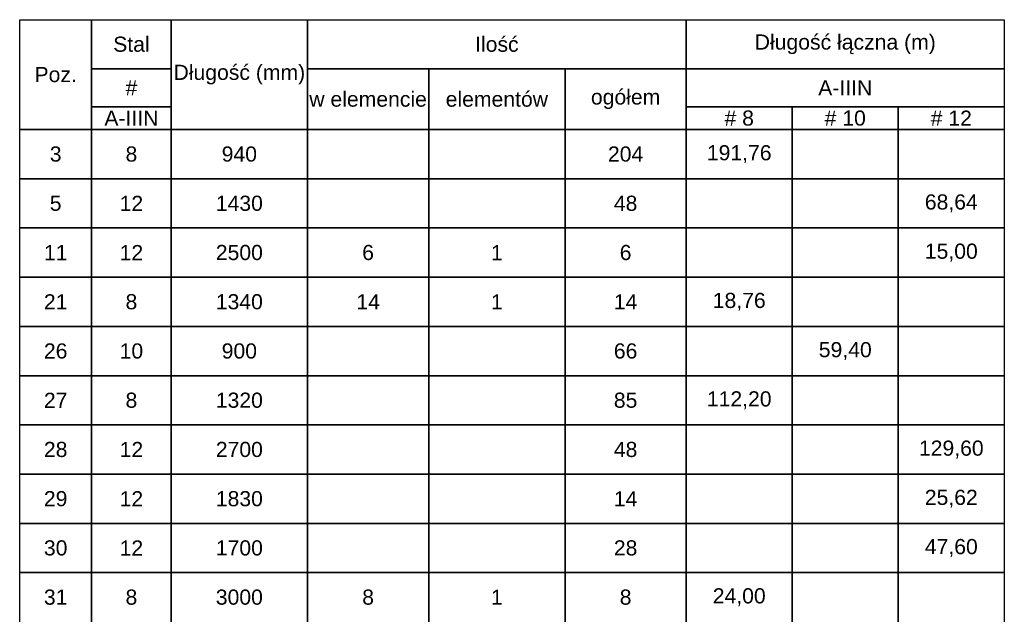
# Model space of a CAD drawing. Extents: x -1906120 to 89837, y -39133 to 303704.
# Tile 18 of 55: x 5615 to 8215, y 14766 to 16336. Entities that reach past the tile are written whole.
import ezdxf

# ---------------------------------------------------------------- set-up
doc = ezdxf.new("R2010")
doc.units = 0
doc.header["$LTSCALE"] = 10
doc.header["$MEASUREMENT"] = 0
doc.layers.add('RCAD_tabele zbrojenia', color=7, linetype='Continuous')
doc.styles.add('style2', font='arial.ttf', dxfattribs={"height": 40})

msp = doc.modelspace()

# ---------------------------------------------------------------- linework, layer by layer
at = {"layer": 'RCAD_tabele zbrojenia', "color": 242}
for p, q in [((5614.96025, 16335.90763), (8214.96025, 16335.90763)), ((5614.96025, 9935.90763), (5614.96025, 16335.90763)), ((5614.96025, 16335.90763), (5804.96025, 16335.90763)), ((5614.96025, 16045.90763), (5614.96025, 16335.90763)), ((5804.96025, 16335.90763), (5804.96025, 16045.90763)), ((5804.96025, 16335.90763), (6014.96025, 16335.90763)), ((5804.96025, 16205.90763), (5804.96025, 16335.90763)), ((6014.96025, 16335.90763), (6374.96025, 16335.90763)), ((6014.96025, 16045.90763), (6014.96025, 16335.90763)), ((6014.96025, 16335.90763), (6014.96025, 16205.90763)), ((6374.96025, 16335.90763), (6374.96025, 16045.90763)), ((6374.96025, 16335.90763), (7374.96025, 16335.90763)), ((6374.96025, 16205.90763), (6374.96025, 16335.90763)), ((7374.96025, 16335.90763), (7374.96025, 16205.90763)), ((7374.96025, 16335.90763), (8214.96025, 16335.90763)), ((7374.96025, 16205.90763), (7374.96025, 16335.90763)), ((8214.96025, 16335.90763), (8214.96025, 9935.90763)), ((8214.96025, 16335.90763), (8214.96025, 16205.90763)), ((6014.96025, 16205.90763), (5804.96025, 16205.90763)), ((5804.96025, 16205.90763), (6014.96025, 16205.90763)), ((5804.96025, 16105.90763), (5804.96025, 16205.90763)), ((6014.96025, 16205.90763), (6014.96025, 16105.90763)), ((7374.96025, 16205.90763), (6374.96025, 16205.90763)), ((6374.96025, 16205.90763), (6694.96025, 16205.90763)), ((6374.96025, 16045.90763), (6374.96025, 16205.90763)), ((6694.96025, 16205.90763), (7054.96025, 16205.90763)), ((6694.96025, 16045.90763), (6694.96025, 16205.90763)), ((6694.96025, 16205.90763), (6694.96025, 16045.90763)), ((7054.96025, 16205.90763), (7374.96025, 16205.90763)), ((7054.96025, 16045.90763), (7054.96025, 16205.90763)), ((7054.96025, 16205.90763), (7054.96025, 16045.90763)), ((7374.96025, 16205.90763), (7374.96025, 16045.90763)), ((8214.96025, 16205.90763), (7374.96025, 16205.90763)), ((7374.96025, 16205.90763), (8214.96025, 16205.90763)), ((7374.96025, 16105.90763), (7374.96025, 16205.90763)), ((8214.96025, 16205.90763), (8214.96025, 16105.90763)), ((6014.96025, 16105.90763), (5804.96025, 16105.90763)), ((5804.96025, 16105.90763), (6014.96025, 16105.90763)), ((5804.96025, 16045.90763), (5804.96025, 16105.90763)), ((6014.96025, 16105.90763), (6014.96025, 16045.90763)), ((8214.96025, 16105.90763), (7374.96025, 16105.90763)), ((7374.96025, 16105.90763), (7654.96025, 16105.90763)), ((7374.96025, 16045.90763), (7374.96025, 16105.90763)), ((7654.96025, 16105.90763), (7654.96025, 16045.90763)), ((7654.96025, 16105.90763), (7934.96025, 16105.90763)), ((7654.96025, 16045.90763), (7654.96025, 16105.90763)), ((7934.96025, 16105.90763), (7934.96025, 16045.90763)), ((7934.96025, 16105.90763), (8214.96025, 16105.90763)), ((7934.96025, 16045.90763), (7934.96025, 16105.90763)), ((8214.96025, 16105.90763), (8214.96025, 16045.90763)), ((5804.96025, 16045.90763), (5614.96025, 16045.90763)), ((5614.96025, 16045.90763), (5804.96025, 16045.90763)), ((5614.96025, 15915.90763), (5614.96025, 16045.90763)), ((6014.96025, 16045.90763), (5804.96025, 16045.90763)), ((5804.96025, 16045.90763), (5804.96025, 15915.90763)), ((5804.96025, 16045.90763), (6014.96025, 16045.90763)), ((5804.96025, 15915.90763), (5804.96025, 16045.90763)), ((6374.96025, 16045.90763), (6014.96025, 16045.90763)), ((6014.96025, 16045.90763), (6014.96025, 15915.90763)), ((6014.96025, 16045.90763), (6374.96025, 16045.90763)), ((6014.96025, 15915.90763), (6014.96025, 16045.90763)), ((6694.96025, 16045.90763), (6374.96025, 16045.90763)), ((6374.96025, 16045.90763), (6374.96025, 15915.90763)), ((6374.96025, 16045.90763), (6694.96025, 16045.90763)), ((6374.96025, 15915.90763), (6374.96025, 16045.90763)), ((7054.96025, 16045.90763), (6694.96025, 16045.90763)), ((6694.96025, 16045.90763), (6694.96025, 15915.90763)), ((6694.96025, 16045.90763), (7054.96025, 16045.90763)), ((6694.96025, 15915.90763), (6694.96025, 16045.90763)), ((7374.96025, 16045.90763), (7054.96025, 16045.90763)), ((7054.96025, 16045.90763), (7054.96025, 15915.90763)), ((7054.96025, 16045.90763), (7374.96025, 16045.90763)), ((7054.96025, 15915.90763), (7054.96025, 16045.90763)), ((7654.96025, 16045.90763), (7374.96025, 16045.90763)), ((7374.96025, 16045.90763), (7374.96025, 15915.90763)), ((7374.96025, 16045.90763), (7654.96025, 16045.90763)), ((7374.96025, 15915.90763), (7374.96025, 16045.90763)), ((7934.96025, 16045.90763), (7654.96025, 16045.90763)), ((7654.96025, 16045.90763), (7654.96025, 15915.90763)), ((7654.96025, 16045.90763), (7934.96025, 16045.90763)), ((7654.96025, 15915.90763), (7654.96025, 16045.90763)), ((8214.96025, 16045.90763), (7934.96025, 16045.90763)), ((7934.96025, 16045.90763), (7934.96025, 15915.90763)), ((7934.96025, 16045.90763), (8214.96025, 16045.90763)), ((7934.96025, 15915.90763), (7934.96025, 16045.90763)), ((8214.96025, 16045.90763), (8214.96025, 15915.90763)), ((5804.96025, 15915.90763), (5614.96025, 15915.90763)), ((5614.96025, 15915.90763), (5804.96025, 15915.90763)), ((5614.96025, 15785.90763), (5614.96025, 15915.90763)), ((6014.96025, 15915.90763), (5804.96025, 15915.90763)), ((5804.96025, 15915.90763), (5804.96025, 15785.90763)), ((5804.96025, 15915.90763), (6014.96025, 15915.90763)), ((5804.96025, 15785.90763), (5804.96025, 15915.90763)), ((6374.96025, 15915.90763), (6014.96025, 15915.90763)), ((6014.96025, 15915.90763), (6014.96025, 15785.90763)), ((6014.96025, 15915.90763), (6374.96025, 15915.90763)), ((6014.96025, 15785.90763), (6014.96025, 15915.90763)), ((6694.96025, 15915.90763), (6374.96025, 15915.90763)), ((6374.96025, 15915.90763), (6374.96025, 15785.90763)), ((6374.96025, 15915.90763), (6694.96025, 15915.90763)), ((6374.96025, 15785.90763), (6374.96025, 15915.90763)), ((7054.96025, 15915.90763), (6694.96025, 15915.90763)), ((6694.96025, 15915.90763), (6694.96025, 15785.90763)), ((6694.96025, 15915.90763), (7054.96025, 15915.90763)), ((6694.96025, 15785.90763), (6694.96025, 15915.90763)), ((7374.96025, 15915.90763), (7054.96025, 15915.90763)), ((7054.96025, 15915.90763), (7054.96025, 15785.90763)), ((7054.96025, 15915.90763), (7374.96025, 15915.90763)), ((7054.96025, 15785.90763), (7054.96025, 15915.90763)), ((7654.96025, 15915.90763), (7374.96025, 15915.90763)), ((7374.96025, 15915.90763), (7374.96025, 15785.90763)), ((7374.96025, 15915.90763), (7654.96025, 15915.90763)), ((7374.96025, 15785.90763), (7374.96025, 15915.90763)), ((7934.96025, 15915.90763), (7654.96025, 15915.90763)), ((7654.96025, 15915.90763), (7654.96025, 15785.90763)), ((7654.96025, 15915.90763), (7934.96025, 15915.90763)), ((7654.96025, 15785.90763), (7654.96025, 15915.90763)), ((8214.96025, 15915.90763), (7934.96025, 15915.90763)), ((7934.96025, 15915.90763), (7934.96025, 15785.90763)), ((7934.96025, 15915.90763), (8214.96025, 15915.90763)), ((7934.96025, 15785.90763), (7934.96025, 15915.90763)), ((8214.96025, 15915.90763), (8214.96025, 15785.90763)), ((5804.96025, 15785.90763), (5614.96025, 15785.90763)), ((5614.96025, 15785.90763), (5804.96025, 15785.90763)), ((5614.96025, 15655.90763), (5614.96025, 15785.90763)), ((6014.96025, 15785.90763), (5804.96025, 15785.90763)), ((5804.96025, 15785.90763), (5804.96025, 15655.90763)), ((5804.96025, 15785.90763), (6014.96025, 15785.90763)), ((5804.96025, 15655.90763), (5804.96025, 15785.90763)), ((6374.96025, 15785.90763), (6014.96025, 15785.90763)), ((6014.96025, 15785.90763), (6014.96025, 15655.90763)), ((6014.96025, 15785.90763), (6374.96025, 15785.90763)), ((6014.96025, 15655.90763), (6014.96025, 15785.90763)), ((6694.96025, 15785.90763), (6374.96025, 15785.90763)), ((6374.96025, 15785.90763), (6374.96025, 15655.90763)), ((6374.96025, 15785.90763), (6694.96025, 15785.90763)), ((6374.96025, 15655.90763), (6374.96025, 15785.90763)), ((7054.96025, 15785.90763), (6694.96025, 15785.90763)), ((6694.96025, 15785.90763), (6694.96025, 15655.90763)), ((6694.96025, 15785.90763), (7054.96025, 15785.90763)), ((6694.96025, 15655.90763), (6694.96025, 15785.90763)), ((7374.96025, 15785.90763), (7054.96025, 15785.90763)), ((7054.96025, 15785.90763), (7054.96025, 15655.90763)), ((7054.96025, 15785.90763), (7374.96025, 15785.90763)), ((7054.96025, 15655.90763), (7054.96025, 15785.90763)), ((7654.96025, 15785.90763), (7374.96025, 15785.90763)), ((7374.96025, 15785.90763), (7374.96025, 15655.90763)), ((7374.96025, 15785.90763), (7654.96025, 15785.90763)), ((7374.96025, 15655.90763), (7374.96025, 15785.90763)), ((7934.96025, 15785.90763), (7654.96025, 15785.90763)), ((7654.96025, 15785.90763), (7654.96025, 15655.90763)), ((7654.96025, 15785.90763), (7934.96025, 15785.90763)), ((7654.96025, 15655.90763), (7654.96025, 15785.90763)), ((8214.96025, 15785.90763), (7934.96025, 15785.90763)), ((7934.96025, 15785.90763), (7934.96025, 15655.90763)), ((7934.96025, 15785.90763), (8214.96025, 15785.90763)), ((7934.96025, 15655.90763), (7934.96025, 15785.90763)), ((8214.96025, 15785.90763), (8214.96025, 15655.90763)), ((5804.96025, 15655.90763), (5614.96025, 15655.90763)), ((5614.96025, 15655.90763), (5804.96025, 15655.90763)), ((5614.96025, 15525.90763), (5614.96025, 15655.90763)), ((6014.96025, 15655.90763), (5804.96025, 15655.90763)), ((5804.96025, 15655.90763), (5804.96025, 15525.90763)), ((5804.96025, 15655.90763), (6014.96025, 15655.90763)), ((5804.96025, 15525.90763), (5804.96025, 15655.90763)), ((6374.96025, 15655.90763), (6014.96025, 15655.90763)), ((6014.96025, 15655.90763), (6014.96025, 15525.90763)), ((6014.96025, 15655.90763), (6374.96025, 15655.90763)), ((6014.96025, 15525.90763), (6014.96025, 15655.90763)), ((6694.96025, 15655.90763), (6374.96025, 15655.90763)), ((6374.96025, 15655.90763), (6374.96025, 15525.90763)), ((6374.96025, 15655.90763), (6694.96025, 15655.90763)), ((6374.96025, 15525.90763), (6374.96025, 15655.90763)), ((7054.96025, 15655.90763), (6694.96025, 15655.90763)), ((6694.96025, 15655.90763), (6694.96025, 15525.90763)), ((6694.96025, 15655.90763), (7054.96025, 15655.90763)), ((6694.96025, 15525.90763), (6694.96025, 15655.90763)), ((7374.96025, 15655.90763), (7054.96025, 15655.90763)), ((7054.96025, 15655.90763), (7054.96025, 15525.90763)), ((7054.96025, 15655.90763), (7374.96025, 15655.90763)), ((7054.96025, 15525.90763), (7054.96025, 15655.90763)), ((7654.96025, 15655.90763), (7374.96025, 15655.90763)), ((7374.96025, 15655.90763), (7374.96025, 15525.90763)), ((7374.96025, 15655.90763), (7654.96025, 15655.90763)), ((7374.96025, 15525.90763), (7374.96025, 15655.90763)), ((7934.96025, 15655.90763), (7654.96025, 15655.90763)), ((7654.96025, 15655.90763), (7654.96025, 15525.90763)), ((7654.96025, 15655.90763), (7934.96025, 15655.90763)), ((7654.96025, 15525.90763), (7654.96025, 15655.90763)), ((8214.96025, 15655.90763), (7934.96025, 15655.90763)), ((7934.96025, 15655.90763), (7934.96025, 15525.90763)), ((7934.96025, 15655.90763), (8214.96025, 15655.90763)), ((7934.96025, 15525.90763), (7934.96025, 15655.90763)), ((8214.96025, 15655.90763), (8214.96025, 15525.90763)), ((5804.96025, 15525.90763), (5614.96025, 15525.90763)), ((5614.96025, 15525.90763), (5804.96025, 15525.90763)), ((5614.96025, 15395.90763), (5614.96025, 15525.90763)), ((6014.96025, 15525.90763), (5804.96025, 15525.90763)), ((5804.96025, 15525.90763), (5804.96025, 15395.90763)), ((5804.96025, 15525.90763), (6014.96025, 15525.90763)), ((5804.96025, 15395.90763), (5804.96025, 15525.90763)), ((6374.96025, 15525.90763), (6014.96025, 15525.90763)), ((6014.96025, 15525.90763), (6014.96025, 15395.90763)), ((6014.96025, 15525.90763), (6374.96025, 15525.90763)), ((6014.96025, 15395.90763), (6014.96025, 15525.90763)), ((6694.96025, 15525.90763), (6374.96025, 15525.90763)), ((6374.96025, 15525.90763), (6374.96025, 15395.90763)), ((6374.96025, 15525.90763), (6694.96025, 15525.90763)), ((6374.96025, 15395.90763), (6374.96025, 15525.90763)), ((7054.96025, 15525.90763), (6694.96025, 15525.90763)), ((6694.96025, 15525.90763), (6694.96025, 15395.90763)), ((6694.96025, 15525.90763), (7054.96025, 15525.90763)), ((6694.96025, 15395.90763), (6694.96025, 15525.90763)), ((7374.96025, 15525.90763), (7054.96025, 15525.90763)), ((7054.96025, 15525.90763), (7054.96025, 15395.90763)), ((7054.96025, 15525.90763), (7374.96025, 15525.90763)), ((7054.96025, 15395.90763), (7054.96025, 15525.90763)), ((7654.96025, 15525.90763), (7374.96025, 15525.90763)), ((7374.96025, 15525.90763), (7374.96025, 15395.90763)), ((7374.96025, 15525.90763), (7654.96025, 15525.90763)), ((7374.96025, 15395.90763), (7374.96025, 15525.90763)), ((7934.96025, 15525.90763), (7654.96025, 15525.90763)), ((7654.96025, 15525.90763), (7654.96025, 15395.90763)), ((7654.96025, 15525.90763), (7934.96025, 15525.90763)), ((7654.96025, 15395.90763), (7654.96025, 15525.90763)), ((8214.96025, 15525.90763), (7934.96025, 15525.90763)), ((7934.96025, 15525.90763), (7934.96025, 15395.90763)), ((7934.96025, 15525.90763), (8214.96025, 15525.90763)), ((7934.96025, 15395.90763), (7934.96025, 15525.90763)), ((8214.96025, 15525.90763), (8214.96025, 15395.90763)), ((5804.96025, 15395.90763), (5614.96025, 15395.90763)), ((5614.96025, 15395.90763), (5804.96025, 15395.90763)), ((5614.96025, 15265.90763), (5614.96025, 15395.90763)), ((6014.96025, 15395.90763), (5804.96025, 15395.90763)), ((5804.96025, 15395.90763), (5804.96025, 15265.90763)), ((5804.96025, 15395.90763), (6014.96025, 15395.90763)), ((5804.96025, 15265.90763), (5804.96025, 15395.90763)), ((6374.96025, 15395.90763), (6014.96025, 15395.90763)), ((6014.96025, 15395.90763), (6014.96025, 15265.90763)), ((6014.96025, 15395.90763), (6374.96025, 15395.90763)), ((6014.96025, 15265.90763), (6014.96025, 15395.90763)), ((6694.96025, 15395.90763), (6374.96025, 15395.90763)), ((6374.96025, 15395.90763), (6374.96025, 15265.90763)), ((6374.96025, 15395.90763), (6694.96025, 15395.90763)), ((6374.96025, 15265.90763), (6374.96025, 15395.90763)), ((7054.96025, 15395.90763), (6694.96025, 15395.90763)), ((6694.96025, 15395.90763), (6694.96025, 15265.90763)), ((6694.96025, 15395.90763), (7054.96025, 15395.90763)), ((6694.96025, 15265.90763), (6694.96025, 15395.90763)), ((7374.96025, 15395.90763), (7054.96025, 15395.90763)), ((7054.96025, 15395.90763), (7054.96025, 15265.90763)), ((7054.96025, 15395.90763), (7374.96025, 15395.90763)), ((7054.96025, 15265.90763), (7054.96025, 15395.90763)), ((7654.96025, 15395.90763), (7374.96025, 15395.90763)), ((7374.96025, 15395.90763), (7374.96025, 15265.90763)), ((7374.96025, 15395.90763), (7654.96025, 15395.90763)), ((7374.96025, 15265.90763), (7374.96025, 15395.90763)), ((7934.96025, 15395.90763), (7654.96025, 15395.90763)), ((7654.96025, 15395.90763), (7654.96025, 15265.90763)), ((7654.96025, 15395.90763), (7934.96025, 15395.90763)), ((7654.96025, 15265.90763), (7654.96025, 15395.90763)), ((8214.96025, 15395.90763), (7934.96025, 15395.90763)), ((7934.96025, 15395.90763), (7934.96025, 15265.90763)), ((7934.96025, 15395.90763), (8214.96025, 15395.90763)), ((7934.96025, 15265.90763), (7934.96025, 15395.90763)), ((8214.96025, 15395.90763), (8214.96025, 15265.90763)), ((5804.96025, 15265.90763), (5614.96025, 15265.90763)), ((5614.96025, 15265.90763), (5804.96025, 15265.90763)), ((5614.96025, 15135.90763), (5614.96025, 15265.90763)), ((6014.96025, 15265.90763), (5804.96025, 15265.90763)), ((5804.96025, 15265.90763), (5804.96025, 15135.90763)), ((5804.96025, 15265.90763), (6014.96025, 15265.90763)), ((5804.96025, 15135.90763), (5804.96025, 15265.90763)), ((6374.96025, 15265.90763), (6014.96025, 15265.90763)), ((6014.96025, 15265.90763), (6014.96025, 15135.90763)), ((6014.96025, 15265.90763), (6374.96025, 15265.90763)), ((6014.96025, 15135.90763), (6014.96025, 15265.90763)), ((6694.96025, 15265.90763), (6374.96025, 15265.90763)), ((6374.96025, 15265.90763), (6374.96025, 15135.90763)), ((6374.96025, 15265.90763), (6694.96025, 15265.90763)), ((6374.96025, 15135.90763), (6374.96025, 15265.90763)), ((7054.96025, 15265.90763), (6694.96025, 15265.90763)), ((6694.96025, 15265.90763), (6694.96025, 15135.90763)), ((6694.96025, 15265.90763), (7054.96025, 15265.90763)), ((6694.96025, 15135.90763), (6694.96025, 15265.90763)), ((7374.96025, 15265.90763), (7054.96025, 15265.90763)), ((7054.96025, 15265.90763), (7054.96025, 15135.90763)), ((7054.96025, 15265.90763), (7374.96025, 15265.90763)), ((7054.96025, 15135.90763), (7054.96025, 15265.90763)), ((7654.96025, 15265.90763), (7374.96025, 15265.90763)), ((7374.96025, 15265.90763), (7374.96025, 15135.90763)), ((7374.96025, 15265.90763), (7654.96025, 15265.90763)), ((7374.96025, 15135.90763), (7374.96025, 15265.90763)), ((7934.96025, 15265.90763), (7654.96025, 15265.90763)), ((7654.96025, 15265.90763), (7654.96025, 15135.90763)), ((7654.96025, 15265.90763), (7934.96025, 15265.90763)), ((7654.96025, 15135.90763), (7654.96025, 15265.90763)), ((8214.96025, 15265.90763), (7934.96025, 15265.90763)), ((7934.96025, 15265.90763), (7934.96025, 15135.90763)), ((7934.96025, 15265.90763), (8214.96025, 15265.90763)), ((7934.96025, 15135.90763), (7934.96025, 15265.90763)), ((8214.96025, 15265.90763), (8214.96025, 15135.90763)), ((5804.96025, 15135.90763), (5614.96025, 15135.90763)), ((5614.96025, 15135.90763), (5804.96025, 15135.90763)), ((5614.96025, 15005.90763), (5614.96025, 15135.90763)), ((6014.96025, 15135.90763), (5804.96025, 15135.90763)), ((5804.96025, 15135.90763), (5804.96025, 15005.90763)), ((5804.96025, 15135.90763), (6014.96025, 15135.90763)), ((5804.96025, 15005.90763), (5804.96025, 15135.90763)), ((6374.96025, 15135.90763), (6014.96025, 15135.90763)), ((6014.96025, 15135.90763), (6014.96025, 15005.90763)), ((6014.96025, 15135.90763), (6374.96025, 15135.90763)), ((6014.96025, 15005.90763), (6014.96025, 15135.90763)), ((6694.96025, 15135.90763), (6374.96025, 15135.90763)), ((6374.96025, 15135.90763), (6374.96025, 15005.90763)), ((6374.96025, 15135.90763), (6694.96025, 15135.90763)), ((6374.96025, 15005.90763), (6374.96025, 15135.90763)), ((7054.96025, 15135.90763), (6694.96025, 15135.90763)), ((6694.96025, 15135.90763), (6694.96025, 15005.90763)), ((6694.96025, 15135.90763), (7054.96025, 15135.90763)), ((6694.96025, 15005.90763), (6694.96025, 15135.90763)), ((7374.96025, 15135.90763), (7054.96025, 15135.90763)), ((7054.96025, 15135.90763), (7054.96025, 15005.90763)), ((7054.96025, 15135.90763), (7374.96025, 15135.90763)), ((7054.96025, 15005.90763), (7054.96025, 15135.90763)), ((7654.96025, 15135.90763), (7374.96025, 15135.90763)), ((7374.96025, 15135.90763), (7374.96025, 15005.90763)), ((7374.96025, 15135.90763), (7654.96025, 15135.90763)), ((7374.96025, 15005.90763), (7374.96025, 15135.90763)), ((7934.96025, 15135.90763), (7654.96025, 15135.90763)), ((7654.96025, 15135.90763), (7654.96025, 15005.90763)), ((7654.96025, 15135.90763), (7934.96025, 15135.90763)), ((7654.96025, 15005.90763), (7654.96025, 15135.90763)), ((8214.96025, 15135.90763), (7934.96025, 15135.90763)), ((7934.96025, 15135.90763), (7934.96025, 15005.90763)), ((7934.96025, 15135.90763), (8214.96025, 15135.90763)), ((7934.96025, 15005.90763), (7934.96025, 15135.90763)), ((8214.96025, 15135.90763), (8214.96025, 15005.90763)), ((5804.96025, 15005.90763), (5614.96025, 15005.90763)), ((5614.96025, 15005.90763), (5804.96025, 15005.90763)), ((5614.96025, 14875.90763), (5614.96025, 15005.90763)), ((6014.96025, 15005.90763), (5804.96025, 15005.90763)), ((5804.96025, 15005.90763), (5804.96025, 14875.90763)), ((5804.96025, 15005.90763), (6014.96025, 15005.90763)), ((5804.96025, 14875.90763), (5804.96025, 15005.90763)), ((6374.96025, 15005.90763), (6014.96025, 15005.90763)), ((6014.96025, 15005.90763), (6014.96025, 14875.90763)), ((6014.96025, 15005.90763), (6374.96025, 15005.90763)), ((6014.96025, 14875.90763), (6014.96025, 15005.90763)), ((6694.96025, 15005.90763), (6374.96025, 15005.90763)), ((6374.96025, 15005.90763), (6374.96025, 14875.90763)), ((6374.96025, 15005.90763), (6694.96025, 15005.90763)), ((6374.96025, 14875.90763), (6374.96025, 15005.90763)), ((7054.96025, 15005.90763), (6694.96025, 15005.90763)), ((6694.96025, 15005.90763), (6694.96025, 14875.90763)), ((6694.96025, 15005.90763), (7054.96025, 15005.90763)), ((6694.96025, 14875.90763), (6694.96025, 15005.90763)), ((7374.96025, 15005.90763), (7054.96025, 15005.90763)), ((7054.96025, 15005.90763), (7054.96025, 14875.90763)), ((7054.96025, 15005.90763), (7374.96025, 15005.90763)), ((7054.96025, 14875.90763), (7054.96025, 15005.90763)), ((7654.96025, 15005.90763), (7374.96025, 15005.90763)), ((7374.96025, 15005.90763), (7374.96025, 14875.90763)), ((7374.96025, 15005.90763), (7654.96025, 15005.90763)), ((7374.96025, 14875.90763), (7374.96025, 15005.90763)), ((7934.96025, 15005.90763), (7654.96025, 15005.90763)), ((7654.96025, 15005.90763), (7654.96025, 14875.90763)), ((7654.96025, 15005.90763), (7934.96025, 15005.90763)), ((7654.96025, 14875.90763), (7654.96025, 15005.90763)), ((8214.96025, 15005.90763), (7934.96025, 15005.90763)), ((7934.96025, 15005.90763), (7934.96025, 14875.90763)), ((7934.96025, 15005.90763), (8214.96025, 15005.90763)), ((7934.96025, 14875.90763), (7934.96025, 15005.90763)), ((8214.96025, 15005.90763), (8214.96025, 14875.90763)), ((5804.96025, 14875.90763), (5614.96025, 14875.90763)), ((5614.96025, 14875.90763), (5804.96025, 14875.90763)), ((5614.96025, 14745.90763), (5614.96025, 14875.90763)), ((6014.96025, 14875.90763), (5804.96025, 14875.90763)), ((5804.96025, 14875.90763), (5804.96025, 14745.90763)), ((5804.96025, 14875.90763), (6014.96025, 14875.90763)), ((5804.96025, 14745.90763), (5804.96025, 14875.90763)), ((6374.96025, 14875.90763), (6014.96025, 14875.90763)), ((6014.96025, 14875.90763), (6014.96025, 14745.90763)), ((6014.96025, 14875.90763), (6374.96025, 14875.90763)), ((6014.96025, 14745.90763), (6014.96025, 14875.90763)), ((6694.96025, 14875.90763), (6374.96025, 14875.90763)), ((6374.96025, 14875.90763), (6374.96025, 14745.90763)), ((6374.96025, 14875.90763), (6694.96025, 14875.90763)), ((6374.96025, 14745.90763), (6374.96025, 14875.90763)), ((7054.96025, 14875.90763), (6694.96025, 14875.90763)), ((6694.96025, 14875.90763), (6694.96025, 14745.90763)), ((6694.96025, 14875.90763), (7054.96025, 14875.90763)), ((6694.96025, 14745.90763), (6694.96025, 14875.90763)), ((7374.96025, 14875.90763), (7054.96025, 14875.90763)), ((7054.96025, 14875.90763), (7054.96025, 14745.90763)), ((7054.96025, 14875.90763), (7374.96025, 14875.90763)), ((7054.96025, 14745.90763), (7054.96025, 14875.90763)), ((7654.96025, 14875.90763), (7374.96025, 14875.90763)), ((7374.96025, 14875.90763), (7374.96025, 14745.90763)), ((7374.96025, 14875.90763), (7654.96025, 14875.90763)), ((7374.96025, 14745.90763), (7374.96025, 14875.90763)), ((7934.96025, 14875.90763), (7654.96025, 14875.90763)), ((7654.96025, 14875.90763), (7654.96025, 14745.90763)), ((7654.96025, 14875.90763), (7934.96025, 14875.90763)), ((7654.96025, 14745.90763), (7654.96025, 14875.90763)), ((8214.96025, 14875.90763), (7934.96025, 14875.90763)), ((7934.96025, 14875.90763), (7934.96025, 14745.90763)), ((7934.96025, 14875.90763), (8214.96025, 14875.90763)), ((7934.96025, 14745.90763), (7934.96025, 14875.90763)), ((8214.96025, 14875.90763), (8214.96025, 14745.90763))]:
    msp.add_line(p, q, dxfattribs=at)

# ---------------------------------------------------------------- texts
at = {"layer": 'RCAD_tabele zbrojenia', "color": 3, "char_height": 40, "attachment_point": 5, "style": 'style2'}
for s, insert, width in [('Ilość', (6874.96025, 16270.90763), 1000), ('Długość łączna (m)', (7794.96025, 16270.90763), 840), ('Stal', (5909.96025, 16270.90763), 210), ('Długość (mm)', (6194.96025, 16190.90763), 360), ('Poz.', (5709.96025, 16190.90763), 190), ('#', (5909.96025, 16155.90763), 210), ('A-IIIN', (7794.96025, 16155.90763), 840), ('w elemencie', (6534.96025, 16125.90763), 320), ('elementów', (6874.96025, 16125.90763), 360), ('ogółem', (7214.96025, 16125.90763), 320), ('A-IIIN', (5909.96025, 16075.90763), 210), ('# 8', (7514.96025, 16075.90763), 280), ('# 10', (7794.96025, 16075.90763), 280), ('# 12', (8074.96025, 16075.90763), 280)]:
    msp.add_mtext(s, dxfattribs=dict(at, insert=insert, width=width))
at = {"layer": 'RCAD_tabele zbrojenia', "color": 2, "char_height": 40, "attachment_point": 5, "style": 'style2'}
for s, insert, width in [('3', (5709.96025, 15980.90763), 190), ('8', (5909.96025, 15980.90763), 210), ('940', (6194.96025, 15980.90763), 360), ('204', (7214.96025, 15980.90763), 320), ('191,76', (7514.96025, 15980.90763), 280), ('5', (5709.96025, 15850.90763), 190), ('12', (5909.96025, 15850.90763), 210), ('1430', (6194.96025, 15850.90763), 360), ('48', (7214.96025, 15850.90763), 320), ('68,64', (8074.96025, 15850.90763), 280), ('11', (5709.96025, 15720.90763), 190), ('12', (5909.96025, 15720.90763), 210), ('2500', (6194.96025, 15720.90763), 360), ('6', (6534.96025, 15720.90763), 320), ('1', (6874.96025, 15720.90763), 360), ('6', (7214.96025, 15720.90763), 320), ('15,00', (8074.96025, 15720.90763), 280), ('21', (5709.96025, 15590.90763), 190), ('8', (5909.96025, 15590.90763), 210), ('1340', (6194.96025, 15590.90763), 360), ('14', (6534.96025, 15590.90763), 320), ('1', (6874.96025, 15590.90763), 360), ('14', (7214.96025, 15590.90763), 320), ('18,76', (7514.96025, 15590.90763), 280), ('26', (5709.96025, 15460.90763), 190), ('10', (5909.96025, 15460.90763), 210), ('900', (6194.96025, 15460.90763), 360), ('66', (7214.96025, 15460.90763), 320), ('59,40', (7794.96025, 15460.90763), 280), ('27', (5709.96025, 15330.90763), 190), ('8', (5909.96025, 15330.90763), 210), ('1320', (6194.96025, 15330.90763), 360), ('85', (7214.96025, 15330.90763), 320), ('112,20', (7514.96025, 15330.90763), 280), ('28', (5709.96025, 15200.90763), 190), ('12', (5909.96025, 15200.90763), 210), ('2700', (6194.96025, 15200.90763), 360), ('48', (7214.96025, 15200.90763), 320), ('129,60', (8074.96025, 15200.90763), 280), ('29', (5709.96025, 15070.90763), 190), ('12', (5909.96025, 15070.90763), 210), ('1830', (6194.96025, 15070.90763), 360), ('14', (7214.96025, 15070.90763), 320), ('25,62', (8074.96025, 15070.90763), 280), ('30', (5709.96025, 14940.90763), 190), ('12', (5909.96025, 14940.90763), 210), ('1700', (6194.96025, 14940.90763), 360), ('28', (7214.96025, 14940.90763), 320), ('47,60', (8074.96025, 14940.90763), 280), ('31', (5709.96025, 14810.90763), 190), ('8', (5909.96025, 14810.90763), 210), ('3000', (6194.96025, 14810.90763), 360), ('8', (6534.96025, 14810.90763), 320), ('1', (6874.96025, 14810.90763), 360), ('8', (7214.96025, 14810.90763), 320), ('24,00', (7514.96025, 14810.90763), 280)]:
    msp.add_mtext(s, dxfattribs=dict(at, insert=insert, width=width))

doc.saveas('drawing.dxf')
